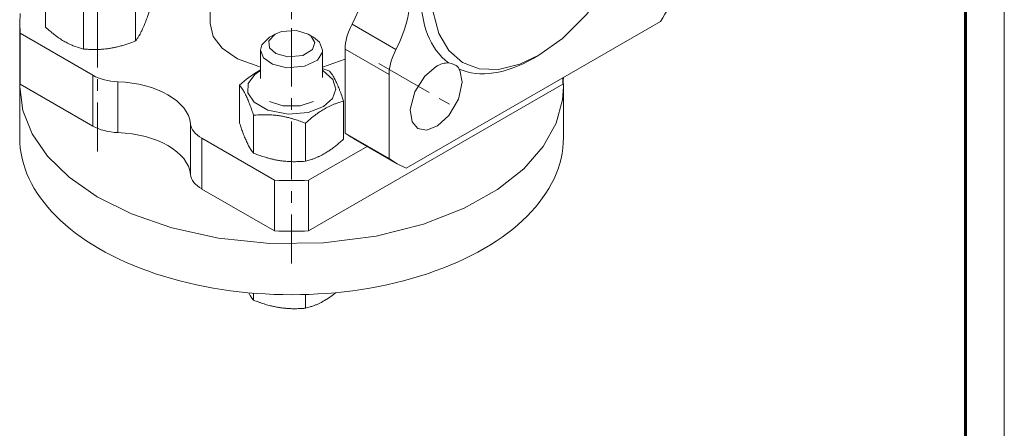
# Model space of a CAD drawing. Header units: millimetres. Extents: x 0 to 594, y 0 to 420.
# Tile 11 of 18: x 467 to 594, y 142 to 194. Entities that reach past the tile are written whole.
import ezdxf

# ---------------------------------------------------------------- set-up
doc = ezdxf.new("R2010")
doc.units = ezdxf.units.MM
for name, pattern in [('K5LT_AXLED', [12, 7.5, -1.5, 1.5, -1.5]), ('K5LT_BASIC', [0]), ('K5LT_THIN', [0])]:
    doc.linetypes.add(name, pattern=pattern)
doc.layers.add('Системный слой (1)', color=251, linetype='Continuous', true_color=0x6c6c6c)

# ---------------------------------------------------------------- blocks, each defined once
blk = doc.blocks.new('U41')
at = {"layer": 'Системный слой (1)', "color": 7, "linetype": 'K5LT_THIN', "lineweight": 18, "true_color": 0xffffff}
for p, q in [((538.35, 223.35), (535.52, 222.41)), ((540.93, 223.51), (538.35, 223.35)), ((543.2, 222.95), (540.93, 223.51)), ((535.52, 222.41), (534.07, 221.66)), ((545.1, 221.67), (543.2, 222.95)), ((534.07, 221.66), (531.01, 219.5)), ((546.56, 219.7), (545.1, 221.67)), ((531.01, 219.5), (527.92, 216.44)), ((547.52, 217.04), (546.56, 219.7)), ((547.86, 213.7), (547.52, 217.04)), ((527.92, 216.44), (525.01, 212.51)), ((547.82, 212.39), (547.86, 213.7)), ((525.01, 212.51), (522.6, 207.95)), ((547.13, 208.18), (547.82, 212.39)), ((522.6, 207.95), (521.01, 203.3)), ((545.55, 203.54), (547.13, 208.18)), ((521.01, 203.3), (520.33, 199.09)), ((543.13, 198.97), (545.55, 203.54)), ((520.33, 199.09), (520.43, 195.52)), ((540.22, 195.04), (543.13, 198.97)), ((520.43, 195.52), (521.19, 192.63)), ((537.14, 191.99), (540.22, 195.04)), ((521.19, 192.63), (522.49, 190.42)), ((534.07, 189.82), (537.14, 191.99)), ((522.49, 190.42), (524.24, 188.9)), ((524.24, 188.9), (526.39, 188.08)), ((531.62, 188.66), (534.07, 189.82)), ((526.39, 188.08), (528.87, 187.99)), ((528.87, 187.99), (531.62, 188.66))]:
    blk.add_line(p, q, dxfattribs=at)
blk = doc.blocks.new('U132')
at = {"layer": 'Системный слой (1)', "color": 7, "linetype": 'K5LT_THIN', "lineweight": 18, "true_color": 0xffffff}
for p, q in [((467.28, 186.55), (467.25, 185.74)), ((537.25, 185.74), (537.22, 186.55)), ((467.25, 185.74), (467.65, 182.69)), ((537.14, 184.1), (537.25, 185.74)), ((536.3, 181.06), (537.14, 184.1)), ((467.65, 182.69), (468.85, 179.71)), ((534.64, 178.08), (536.3, 181.06)), ((468.85, 179.71), (470.84, 176.83)), ((532.13, 175.22), (534.64, 178.08)), ((470.84, 176.83), (473.62, 174.11)), ((528.75, 172.53), (532.13, 175.22)), ((473.62, 174.11), (477.22, 171.61)), ((524.45, 170.12), (528.75, 172.53)), ((477.22, 171.61), (481.63, 169.41)), ((519.23, 168.07), (524.45, 170.12)), ((481.63, 169.41), (486.85, 167.59)), ((486.85, 167.59), (492.84, 166.28)), ((513.13, 166.53), (519.23, 168.07)), ((492.84, 166.28), (499.46, 165.6)), ((506.38, 165.67), (513.13, 166.53)), ((499.46, 165.6), (506.38, 165.67))]:
    blk.add_line(p, q, dxfattribs=at)
blk = doc.blocks.new('U159')
at = {"layer": 'Системный слой (1)', "color": 7, "linetype": 'K5LT_THIN', "lineweight": 18, "true_color": 0xffffff}
for p, q in [((491.75, 193.9), (492.15, 192.25)), ((492.15, 192.25), (493.33, 190.71)), ((493.33, 190.71), (495.29, 189.36)), ((495.29, 189.36), (498.02, 188.35)), ((506.25, 188.3), (509.15, 189.33)), ((498.02, 188.35), (498.25, 188.3))]:
    blk.add_line(p, q, dxfattribs=at)
blk = doc.blocks.new('U162')
at = {"layer": 'Системный слой (1)', "color": 7, "linetype": 'K5LT_THIN', "lineweight": 18, "true_color": 0xffffff}
for p, q in [((522.82, 188.75), (522.45, 188.83)), ((523.15, 188.64), (522.82, 188.75)), ((523.42, 188.51), (523.15, 188.64)), ((523.62, 188.37), (523.42, 188.51)), ((523.76, 188.21), (523.62, 188.37)), ((523.83, 188.04), (523.76, 188.21))]:
    blk.add_line(p, q, dxfattribs=at)
blk = doc.blocks.new('U163')
at = {"layer": 'Системный слой (1)', "color": 7, "linetype": 'K5LT_THIN', "lineweight": 18, "true_color": 0xffffff}
for p, q in [((514.8, 176.53), (515.86, 175.84)), ((515.86, 175.84), (516.99, 175.27))]:
    blk.add_line(p, q, dxfattribs=at)
blk = doc.blocks.new('U166')
at = {"layer": 'Системный слой (1)', "color": 7, "linetype": 'K5LT_THIN', "lineweight": 18, "true_color": 0xffffff}
for p, q in [((520.86, 188.38), (519.39, 187.13)), ((523.9, 187.9), (523.83, 188.04)), ((524.22, 186.37), (523.9, 187.9)), ((519.39, 187.13), (518.1, 185.1)), ((523.74, 184.16), (524.22, 186.37)), ((518.1, 185.1), (517.51, 182.84)), ((522.49, 182.05), (523.74, 184.16)), ((517.51, 182.84), (517.76, 181.23)), ((521.02, 180.72), (522.49, 182.05)), ((517.76, 181.23), (518.49, 180.39)), ((518.49, 180.39), (519.63, 180.18)), ((519.63, 180.18), (521.02, 180.72))]:
    blk.add_line(p, q, dxfattribs=at)
blk = doc.blocks.new('U170')
at = {"layer": 'Системный слой (1)', "color": 7, "linetype": 'K5LT_THIN', "lineweight": 18, "true_color": 0xffffff}
for p, q in [((500.94, 192.87), (500.13, 192.53)), ((502.89, 193), (500.94, 192.87)), ((504.37, 192.53), (502.89, 193)), ((500.13, 192.53), (499.32, 191.68)), ((499.32, 191.68), (499.39, 190.79)), ((504.72, 192.3), (504.37, 192.53)), ((505.24, 191.46), (504.72, 192.3)), ((504.96, 190.56), (505.24, 191.46)), ((499.39, 190.79), (500.23, 190.03)), ((503.71, 189.8), (504.96, 190.56)), ((500.23, 190.03), (501.77, 189.6)), ((501.77, 189.6), (503.71, 189.8))]:
    blk.add_line(p, q, dxfattribs=at)
blk = doc.blocks.new('U171')
at = {"layer": 'Системный слой (1)', "color": 7, "linetype": 'K5LT_THIN', "lineweight": 18, "true_color": 0xffffff}
for p, q in [((496.73, 159.25), (496.94, 158.89)), ((496.94, 158.89), (497.15, 158.57)), ((497.15, 158.57), (497.35, 158.3))]:
    blk.add_line(p, q, dxfattribs=at)
blk = doc.blocks.new('U172')
at = {"layer": 'Системный слой (1)', "color": 7, "linetype": 'K5LT_THIN', "lineweight": 18, "true_color": 0xffffff}
for p, q in [((499.42, 192.13), (498.42, 191.15)), ((505.86, 191.49), (505.08, 192.13)), ((506.25, 190.49), (505.86, 191.49)), ((498.42, 191.15), (498.25, 190.49)), ((498.25, 190.49), (498.64, 189.49)), ((505.57, 189.2), (506.22, 190.22)), ((506.22, 190.22), (506.25, 190.49)), ((498.64, 189.49), (499.8, 188.67)), ((503.93, 188.4), (505.57, 189.2)), ((499.8, 188.67), (501.65, 188.21)), ((501.65, 188.21), (503.93, 188.4))]:
    blk.add_line(p, q, dxfattribs=at)
blk = doc.blocks.new('U173')
at = {"layer": 'Системный слой (1)', "color": 7, "linetype": 'K5LT_THIN', "lineweight": 18, "true_color": 0xffffff}
for p, q in [((506.49, 158.24), (506.99, 158.55)), ((506.99, 158.55), (507.49, 158.89)), ((507.49, 158.89), (507.99, 159.27))]:
    blk.add_line(p, q, dxfattribs=at)
blk = doc.blocks.new('U180')
at = {"layer": 'Системный слой (1)', "color": 7, "linetype": 'K5LT_THIN', "lineweight": 18, "true_color": 0xffffff}
for p, q in [((467.32, 195.17), (467.25, 193.9)), ((467.25, 193.9), (467.32, 192.64))]:
    blk.add_line(p, q, dxfattribs=at)
blk = doc.blocks.new('U181')
at = {"layer": 'Системный слой (1)', "color": 7, "linetype": 'K5LT_THIN', "lineweight": 18, "true_color": 0xffffff}
for p, q in [((497.5, 187.33), (498.25, 187.86)), ((506.25, 187.86), (506.28, 187.84)), ((506.28, 187.84), (507.56, 186.7)), ((496.68, 186.19), (497.5, 187.33)), ((507.56, 186.7), (507.95, 185.47)), ((496.63, 184.96), (496.68, 186.19)), ((507.95, 185.47), (507.53, 184.27)), ((497.43, 183.76), (496.63, 184.96)), ((507.53, 184.27), (506.34, 183.22)), ((499.18, 182.74), (497.43, 183.76)), ((501.81, 182.23), (499.18, 182.74)), ((506.34, 183.22), (504.4, 182.46)), ((504.4, 182.46), (501.81, 182.23))]:
    blk.add_line(p, q, dxfattribs=at)
blk = doc.blocks.new('U182')
at = {"layer": 'Системный слой (1)', "color": 7, "linetype": 'K5LT_THIN', "lineweight": 18, "true_color": 0xffffff}
for p, q in [((506.25, 188.1), (506.55, 187.99)), ((506.55, 187.99), (506.85, 187.88)), ((506.85, 187.88), (507.15, 187.76))]:
    blk.add_line(p, q, dxfattribs=at)
blk = doc.blocks.new('U183')
at = {"layer": 'Системный слой (1)', "color": 7, "linetype": 'K5LT_THIN', "lineweight": 18, "true_color": 0xffffff}
for p, q in [((499.42, 183.88), (501.11, 183.3)), ((503.34, 183.29), (505.08, 183.88)), ((501.11, 183.3), (503.34, 183.29))]:
    blk.add_line(p, q, dxfattribs=at)
blk = doc.blocks.new('U184')
at = {"layer": 'Системный слой (1)', "color": 7, "linetype": 'K5LT_THIN', "lineweight": 18, "true_color": 0xffffff}
for p, q in [((497.34, 187.4), (498.25, 187.95)), ((495.56, 185.97), (496.44, 186.73)), ((496.44, 186.73), (497.34, 187.4))]:
    blk.add_line(p, q, dxfattribs=at)
blk = doc.blocks.new('U197')
at = {"color": 7, "linetype": 'K5LT_THIN', "lineweight": 18, "true_color": 0xffffff}
blk.add_line((594, 420), (594, 0), dxfattribs=at)
at = {"color": 143, "linetype": 'K5LT_BASIC', "lineweight": 60, "true_color": 0x33acca}
blk.add_line((589, 415), (589, 5), dxfattribs=at)

msp = doc.modelspace()

# ---------------------------------------------------------------- linework, layer by layer
at = {"layer": 'Системный слой (1)', "color": 30, "linetype": 'K5LT_AXLED', "lineweight": 18, "true_color": 0xff8000}
for p, q in [((502.2516, 237.9527), (502.2516, 191.9031)), ((477.2516, 207.7423), (477.2516, 177.4511)), ((502.2516, 193.3085), (502.2516, 163.0173)), ((513.4754, 188.7659), (522.5964, 183.4999))]:
    msp.add_line(p, q, dxfattribs=at)
at = {"layer": 'Системный слой (1)', "color": 7, "linetype": 'K5LT_THIN', "lineweight": 18, "true_color": 0xffffff}
for p, q in [((491.7516, 193.9031), (491.7516, 207.5879)), ((470.5595, 193.4468), (470.5595, 198.3309)), ((482.1506, 191.6536), (482.1506, 196.5377)), ((475.4585, 190.6184), (475.4585, 195.5025)), ((549.7341, 194.1686), (516.9946, 175.2664)), ((467.2516, 187.3711), (467.2516, 193.9031)), ((515.6866, 190.5437), (510.0298, 193.8097)), ((476.6744, 187.237), (467.3203, 192.6376)), ((467.3203, 186.1057), (467.3203, 192.6376)), ((500.1303, 192.5333), (499.4232, 192.125)), ((504.3729, 192.5333), (505.08, 192.125)), ((498.2516, 186.8317), (498.2516, 190.492)), ((506.2516, 186.9725), (506.2516, 190.492)), ((509.1459, 179.7978), (509.1459, 190.5991)), ((514.8027, 187.3331), (509.1459, 190.5991)), ((534.0714, 189.8206), (533.3643, 189.4124)), ((476.6744, 180.7051), (476.6744, 187.237)), ((479.8969, 179.8652), (479.8969, 186.3972)), ((514.8027, 176.5319), (514.8027, 187.3331)), ((537.1829, 186.1057), (537.2443, 186.9576)), ((537.1829, 186.1057), (537.1829, 186.9222)), ((467.2516, 179.2061), (467.2516, 185.7381)), ((476.6744, 180.7051), (467.3203, 186.1057)), ((495.5595, 181.0836), (495.5595, 185.9677)), ((537.1829, 186.1057), (504.4434, 167.2035)), ((537.2516, 179.2061), (537.2516, 185.7381)), ((508.9437, 179.013), (508.9437, 183.8971)), ((497.3526, 177.2199), (497.3526, 182.104)), ((489.251, 174.4646), (489.251, 180.9966)), ((504.0448, 176.1846), (504.0448, 181.0687)), ((500.0598, 173.7355), (490.7057, 179.1361)), ((490.7057, 172.6041), (490.7057, 179.1361)), ((514.8027, 176.5319), (509.1459, 179.7978)), ((515.8643, 175.8396), (510.2074, 179.1056)), ((511.9761, 178.0845), (504.4434, 173.7355)), ((500.0598, 167.2035), (500.0598, 173.7355)), ((504.4434, 167.2035), (504.4434, 173.7355)), ((500.0598, 167.2035), (490.7057, 172.6041)), ((497.3526, 159.1978), (497.3526, 158.299)), ((504.0448, 159.0254), (504.0448, 157.2638))]:
    msp.add_line(p, q, dxfattribs=at)
for centre, major_axis, start_param, end_param in [((533.3643, 206.1505), (-10.25, -17.7535), 4.77957449, 6.2159998), ((504.7265, 196.1484), (5, 8.6603), 4.7750529, 6.22052139), ((510.3833, 192.8825), (5, 8.6603), 4.7750529, 6.22052139), ((533.3643, 206.1505), (17.5, 30.3109), 4.64972506, 4.7750529), ((512.6814, 192.6403), (-2.5, -4.3301), 4.7750529, 5.49778714), ((518.3383, 189.3743), (-2.5, -4.3301), 4.7750529, 5.49778714), ((533.3643, 206.1505), (10.25, 17.7535), 3.20877816, 3.92699082), ((520.8643, 184.4999), (2.375, 4.1136), 0.29395562, 0.78539816), ((502.2516, 187.3711), (-35, 0), 0, 0.06266392), ((480.21, 189.2783), (-5, 0), 0.78539816, 1.50813241), ((479.2706, 180.635), (10, 0), 0.06266392, 1.50813241), ((480.21, 182.7463), (5, 0), 3.92699082, 4.64972506), ((494.2412, 181.1773), (-5, 0), 0.06266392, 0.78539816), ((502.2516, 179.2061), (35, 0), 3.14159265, 6.28318531), ((479.2706, 174.103), (10, 0), 0.06266392, 1.50813241), ((527.7074, 209.4165), (-17.5, -30.3109), 6.22052139, 6.28318531), ((494.2412, 174.6454), (-5, 0), 0.06266392, 0.78539816), ((502.2516, 193.9031), (35, 0), 4.64972506, 4.7750529), ((502.2516, 187.3711), (35, 0), 4.64972506, 4.7750529)]:
    msp.add_ellipse(centre, major_axis=major_axis, ratio=0.57735027, start_param=start_param, end_param=end_param, dxfattribs=at)
for points, knots in [([(482.1506, 191.6536), (482.2295, 191.7519), (482.345, 191.9058), (482.4972, 192.1332), (482.6143, 192.3204), (482.7136, 192.4919), (482.8144, 192.6767), (482.9071, 192.8551), (483.0162, 193.0796), (483.137, 193.3432), (483.2529, 193.6132), (483.3809, 193.9291), (483.5498, 194.368), (483.743, 194.9111), (483.8875, 195.3449), (483.9437, 195.5173)], [0, 0, 0, 0, 2.16740212, 3.14326416, 4.10062144, 5.2997801, 5.78516139, 6.77396186, 7.74689331, 8.66319342, 9.9581603, 10.80659157, 12.05516695, 14.45325251, 16, 16, 16, 16]), ([(470.5595, 193.4468), (470.7617, 193.2626), (471.0406, 193.0172), (471.4558, 192.6731), (471.789, 192.4105), (472.156, 192.141), (472.4829, 191.918), (472.7848, 191.7262), (473.0696, 191.5582), (473.3041, 191.4303), (473.5724, 191.2926), (473.9252, 191.1259), (474.5885, 190.858), (475.1127, 190.7027), (475.4585, 190.6184)], [0, 0, 0, 0, 1.90502276, 2.60689452, 3.8443326, 4.96854384, 5.9570695, 6.81329934, 7.70142944, 8.53318741, 8.9347975, 10.13277608, 11.73854707, 15, 15, 15, 15]), ([(475.4585, 190.6184), (475.6868, 190.598), (476.024, 190.5741), (476.5115, 190.5554), (476.8477, 190.5511), (477.2435, 190.556), (477.5595, 190.5686), (477.936, 190.5943), (478.3174, 190.63), (478.787, 190.6923), (479.1773, 190.7604), (479.574, 190.8403), (479.9902, 190.9367), (480.5703, 191.0955), (481.2927, 191.3255), (481.8339, 191.5274), (482.1506, 191.6536)], [0, 0, 0, 0, 1.78480478, 2.6182702, 3.75318462, 4.35691028, 5.63101635, 6.14673398, 7.19733448, 8.49980778, 9.67094573, 10.12610383, 11.48200355, 12.80861488, 14.52187185, 17, 17, 17, 17]), ([(507.1506, 187.7608), (507.2295, 187.6626), (507.345, 187.5087), (507.4972, 187.2813), (507.6143, 187.0941), (507.7136, 186.9226), (507.8144, 186.7378), (507.9071, 186.5593), (508.0162, 186.3349), (508.137, 186.0713), (508.2529, 185.8013), (508.3809, 185.4854), (508.5498, 185.0465), (508.743, 184.5034), (508.8875, 184.0696), (508.9437, 183.8971)], [0, 0, 0, 0, 2.16740212, 3.14326416, 4.10062144, 5.2997801, 5.78516139, 6.77396186, 7.74689331, 8.66319342, 9.9581603, 10.80659157, 12.05516695, 14.45325251, 16, 16, 16, 16]), ([(497.3526, 182.104), (497.283, 182.3176), (497.1809, 182.6223), (497.0072, 183.1171), (496.8623, 183.508), (496.7118, 183.8867), (496.5866, 184.1853), (496.4607, 184.4667), (496.3562, 184.6843), (496.2659, 184.863), (496.1699, 185.0451), (496.0443, 185.2664), (495.8342, 185.6053), (495.6734, 185.8259), (495.5595, 185.9677)], [0, 0, 0, 0, 1.79292067, 2.60689452, 4.3966445, 5.4235888, 6.35058924, 7.49983039, 8.53318741, 8.9347975, 9.73445796, 10.91540832, 12.06338776, 15, 15, 15, 15]), ([(508.9437, 183.8971), (508.7415, 183.8478), (508.4626, 183.7712), (508.0474, 183.6358), (507.7142, 183.5137), (507.3472, 183.3593), (507.0203, 183.2049), (506.7184, 183.0482), (506.4336, 182.8873), (506.1991, 182.7444), (505.9308, 182.5723), (505.6261, 182.3644), (505.0968, 181.9727), (504.5696, 181.5389), (504.1752, 181.1875), (504.0448, 181.0687)], [0, 0, 0, 0, 2.03202427, 2.78068749, 4.10062144, 5.2997801, 6.35420746, 7.2675193, 8.21485807, 9.10206657, 9.53045066, 10.80829449, 12.05516695, 14.68751572, 16, 16, 16, 16]), ([(504.0448, 181.0687), (503.8164, 181.1598), (503.4792, 181.288), (502.9133, 181.4848), (502.4096, 181.643), (501.9437, 181.7686), (501.5672, 181.8593), (501.1858, 181.9417), (500.7162, 182.0246), (500.3259, 182.0773), (499.9891, 182.1136), (499.6306, 182.1442), (499.1054, 182.1701), (498.3221, 182.1726), (497.7233, 182.1371), (497.3526, 182.104)], [0, 0, 0, 0, 1.67981626, 2.46425431, 4.10062144, 5.2997801, 5.78516139, 6.77396186, 7.99981908, 9.10206657, 9.53045066, 10.38342183, 11.6431022, 13.2698425, 16, 16, 16, 16]), ([(495.5595, 181.0836), (495.6291, 180.87), (495.7312, 180.5653), (495.9049, 180.0705), (496.0497, 179.6796), (496.2002, 179.3008), (496.3255, 179.0023), (496.4514, 178.7208), (496.5559, 178.5032), (496.6462, 178.3245), (496.7422, 178.1425), (496.8678, 177.9212), (497.0779, 177.5822), (497.2387, 177.3616), (497.3526, 177.2199)], [0, 0, 0, 0, 1.79292067, 2.60689452, 4.3966445, 5.4235888, 6.35058924, 7.49983039, 8.53318741, 8.9347975, 9.73445796, 10.91540832, 12.06338776, 15, 15, 15, 15]), ([(504.0448, 176.1846), (504.247, 176.234), (504.5259, 176.3106), (504.9411, 176.4459), (505.2743, 176.568), (505.6413, 176.7224), (505.9682, 176.8768), (506.27, 177.0336), (506.5549, 177.1944), (506.7894, 177.3374), (507.0577, 177.5094), (507.3624, 177.7174), (507.8917, 178.109), (508.4189, 178.5429), (508.8133, 178.8942), (508.9437, 179.013)], [0, 0, 0, 0, 2.03202427, 2.78068749, 4.10062144, 5.2997801, 6.35420746, 7.2675193, 8.21485807, 9.10206657, 9.53045066, 10.80829449, 12.05516695, 14.68751572, 16, 16, 16, 16]), ([(497.3526, 177.2199), (497.581, 177.1288), (497.9182, 177.0006), (498.4841, 176.8038), (498.9878, 176.6456), (499.4537, 176.52), (499.8302, 176.4293), (500.2116, 176.3469), (500.6812, 176.264), (501.0714, 176.2113), (501.4083, 176.175), (501.7667, 176.1444), (502.292, 176.1184), (503.0753, 176.116), (503.6741, 176.1515), (504.0448, 176.1846)], [0, 0, 0, 0, 1.67981626, 2.46425431, 4.10062144, 5.2997801, 5.78516139, 6.77396186, 7.99981908, 9.10206657, 9.53045066, 10.38342183, 11.6431022, 13.2698425, 16, 16, 16, 16]), ([(497.3526, 158.299), (497.5754, 158.2102), (497.9196, 158.0792), (498.4834, 157.8832), (499.0246, 157.7135), (499.6189, 157.5553), (500.1716, 157.4332), (500.5216, 157.3712), (500.6987, 157.3438)], [0, 0, 0, 0, 1.84330452, 2.83085259, 4.59541038, 6.21827602, 7.59352896, 9, 9, 9, 9]), ([(500.6987, 157.3438), (500.8535, 157.3199), (501.1566, 157.2789), (501.6408, 157.2319), (502.1699, 157.2018), (502.6099, 157.1961), (503.0879, 157.2029), (503.5215, 157.2217), (503.8914, 157.2501), (504.0448, 157.2638)], [0, 0, 0, 0, 1.36520955, 2.67552596, 4.28569956, 6.0688171, 6.61385763, 8.58985194, 10, 10, 10, 10]), ([(504.0448, 157.2638), (504.2419, 157.3119), (504.5821, 157.4051), (505.0489, 157.562), (505.4382, 157.7138), (505.8093, 157.8781), (506.1607, 158.0535), (506.3903, 158.1804), (506.4942, 158.2404)], [0, 0, 0, 0, 2.22744919, 3.81786948, 5.17634853, 6.50766414, 7.87260501, 9, 9, 9, 9])]:
    msp.add_open_spline(points, degree=3, knots=knots, dxfattribs=at)

# ---------------------------------------------------------------- block references
msp.add_blockref('U197', (0, 0))
at = {"layer": 'Системный слой (1)'}
for name in ['U41', 'U180', 'U159', 'U170', 'U172', 'U184', 'U181', 'U182', 'U166', 'U162', 'U132', 'U183', 'U163', 'U171', 'U173']:
    msp.add_blockref(name, (0, 0), dxfattribs=at)

doc.saveas('drawing.dxf')
